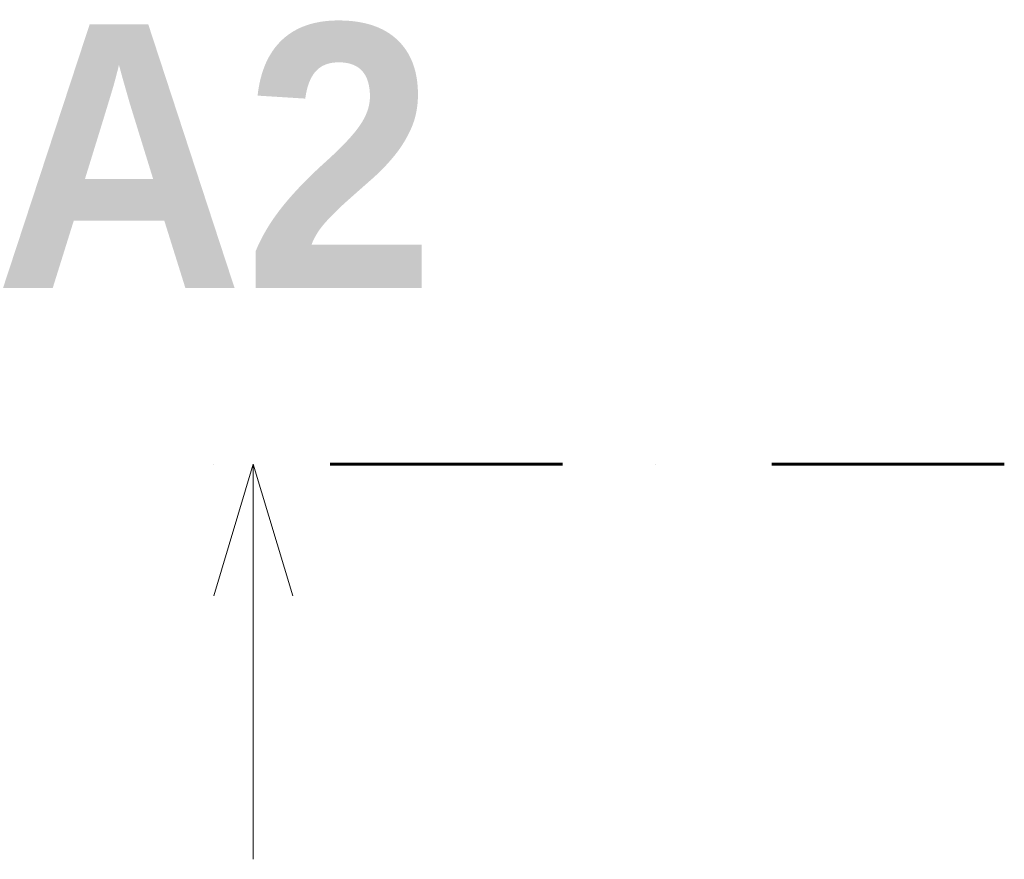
# Model space of a CAD drawing. Header units: millimetres. Extents: x 1793744 to 1819377, y -543298 to -528494.
# Tile 1 of 14: x 1793744 to 1794491, y -540306 to -539668. Entities that reach past the tile are written whole.
import ezdxf

# ---------------------------------------------------------------- set-up
doc = ezdxf.new("R2010")
doc.units = ezdxf.units.MM
doc.header["$MEASUREMENT"] = 0
doc.linetypes.add('ČÁRA ČERCHOVANÁ 3', pattern=[335.138881, 176.388884, -88.194442, 0, -70.555556])
doc.layers.add('1 - ŘEZ HLAVNÍ.1', color=7, linetype='Continuous')
doc.styles.add('GENEROVANÝ_STYL_2', font='Arial Bold.ttf')

# ---------------------------------------------------------------- blocks, each defined once
blk = doc.blocks.new('Řez_8', base_point=(1819242.13, -540005.77))
at = {"layer": '1 - ŘEZ HLAVNÍ.1', "color": 5, "linetype": 'ČÁRA ČERCHOVANÁ 3', "lineweight": 60, "true_color": 0x1c1cff}
blk.add_line((1794491.02, -540005.77), (1793891.02, -540005.77), dxfattribs=at)
at = {"layer": '1 - ŘEZ HLAVNÍ.1', "color": 5, "linetype": 'Continuous', "lineweight": 0, "true_color": 0x1c1cff}
for p, q in [((1793891.02, -540105.77), (1793921.02, -540005.77)), ((1793921.02, -540005.77), (1793921.02, -540305.77)), ((1793951.02, -540105.77), (1793921.02, -540005.77))]:
    blk.add_line(p, q, dxfattribs=at)
at = {"layer": '1 - ŘEZ HLAVNÍ.1', "color": 5, "lineweight": 0, "true_color": 0x1c1cff, "insert": (1794060.04, -539872.04), "char_height": 200, "attachment_point": 9, "style": 'GENEROVANÝ_STYL_2'}
blk.add_mtext('\\A1;{\\pqr;\\pt0;\\fArial|b1|i0|c0|p0;\\W1.000000;A2}', dxfattribs=at)

msp = doc.modelspace()

# ---------------------------------------------------------------- block references
at = {"layer": '1 - ŘEZ HLAVNÍ.1', "color": 5, "lineweight": 60, "true_color": 0x1c1cff}
msp.add_blockref('Řez_8', (1819242.13, -540005.77), dxfattribs=at)

doc.saveas('drawing.dxf')
